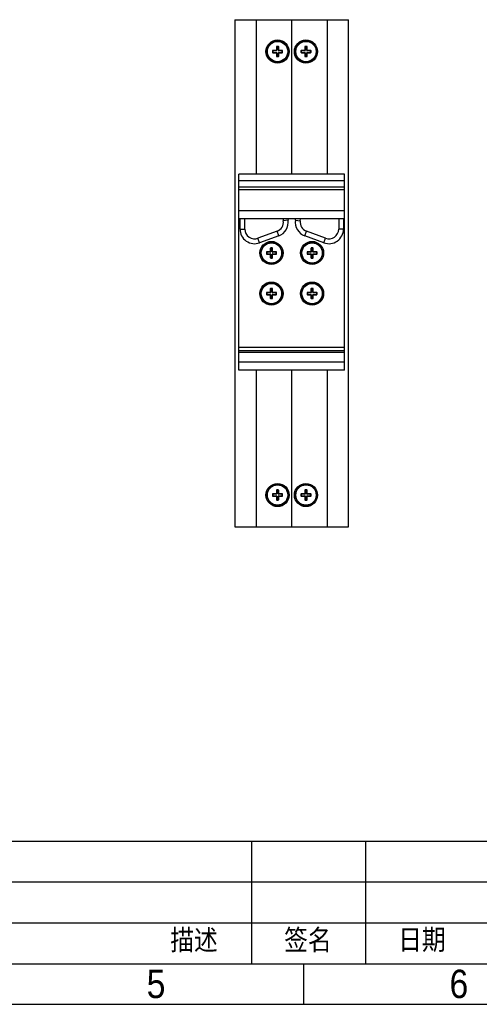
# Model space of a CAD drawing. Header units: millimetres. Extents: x 0 to 594, y 0 to 420.
# Tile 2 of 6: x 301 to 414, y 0 to 243. Entities that reach past the tile are written whole.
import ezdxf

# ---------------------------------------------------------------- set-up
doc = ezdxf.new("R2010")
doc.units = ezdxf.units.MM
doc.header["$LTSCALE"] = 0.01
doc.layers.get('0').update_dxf_attribs({"linetype": 'CONTINUOUS'})
doc.layers.add('_2730', color=7, linetype='CONTINUOUS')
doc.styles.get("Standard").update_dxf_attribs({"font": 'arial.ttf', "width": 0.85})

msp = doc.modelspace()

# ---------------------------------------------------------------- linework, layer by layer
at = {"color": 7, "linetype": 'Continuous'}
for p, q in [((354.285, 242.672), (354.285, 117.672)), ((354.285, 242.672), (382.285, 242.672)), ((359.485, 242.672), (359.485, 204.572)), ((368.235, 242.672), (368.235, 204.572)), ((368.335, 204.572), (368.335, 242.672)), ((377.085, 204.572), (377.085, 242.672)), ((382.285, 117.672), (382.285, 242.672)), ((368.235, 240.172), (368.335, 240.172)), ((368.235, 239.829), (368.335, 239.829)), ((368.235, 239.672), (368.335, 239.672)), ((364.497, 235.96), (364.497, 235.209)), ((364.497, 235.96), (364.585, 235.872)), ((364.585, 235.872), (364.585, 235.121)), ((364.597, 236.059), (364.684, 235.972)), ((364.973, 236.059), (364.597, 236.059)), ((364.885, 235.972), (364.684, 235.972)), ((364.973, 236.059), (364.885, 235.972)), ((365.072, 235.96), (364.985, 235.872)), ((364.985, 235.121), (364.985, 235.872)), ((365.072, 235.209), (365.072, 235.96)), ((371.497, 235.96), (371.497, 235.209)), ((371.497, 235.96), (371.585, 235.872)), ((371.585, 235.872), (371.585, 235.121)), ((371.597, 236.059), (371.684, 235.972)), ((371.973, 236.059), (371.597, 236.059)), ((371.885, 235.972), (371.684, 235.972)), ((371.973, 236.059), (371.885, 235.972)), ((372.072, 235.96), (371.985, 235.872)), ((371.985, 235.121), (371.985, 235.872)), ((372.072, 235.209), (372.072, 235.96)), ((363.547, 235.01), (363.547, 234.634)), ((363.547, 235.01), (363.635, 234.922)), ((363.547, 234.634), (363.635, 234.721)), ((363.635, 234.922), (363.635, 234.721)), ((363.647, 235.109), (363.734, 235.022)), ((364.398, 235.109), (363.647, 235.109)), ((363.647, 234.534), (363.734, 234.622)), ((363.647, 234.534), (364.398, 234.534)), ((364.485, 235.022), (363.734, 235.022)), ((363.734, 234.622), (364.485, 234.622)), ((364.485, 235.022), (364.398, 235.109)), ((364.485, 234.622), (364.398, 234.534)), ((364.585, 235.121), (364.497, 235.209)), ((364.585, 234.522), (364.497, 234.435)), ((364.497, 234.435), (364.497, 233.684)), ((364.497, 233.684), (364.585, 233.771)), ((364.585, 234.522), (364.585, 233.771)), ((364.597, 233.584), (364.684, 233.672)), ((364.597, 233.584), (364.973, 233.584)), ((364.684, 233.672), (364.885, 233.672)), ((364.973, 233.584), (364.885, 233.672)), ((364.985, 235.121), (365.072, 235.209)), ((364.985, 233.771), (364.985, 234.522)), ((364.985, 234.522), (365.072, 234.435)), ((365.072, 233.684), (364.985, 233.771)), ((365.072, 233.684), (365.072, 234.435)), ((365.084, 235.022), (365.172, 235.109)), ((365.835, 235.022), (365.084, 235.022)), ((365.084, 234.622), (365.172, 234.534)), ((365.084, 234.622), (365.835, 234.622)), ((365.923, 235.109), (365.172, 235.109)), ((365.172, 234.534), (365.923, 234.534)), ((365.923, 235.109), (365.835, 235.022)), ((365.923, 234.534), (365.835, 234.622)), ((366.022, 235.01), (365.935, 234.922)), ((365.935, 234.721), (365.935, 234.922)), ((366.022, 234.634), (365.935, 234.721)), ((366.022, 234.634), (366.022, 235.01)), ((370.547, 235.01), (370.547, 234.634)), ((370.547, 235.01), (370.635, 234.922)), ((370.547, 234.634), (370.635, 234.721)), ((370.635, 234.922), (370.635, 234.721)), ((370.647, 235.109), (370.734, 235.022)), ((371.398, 235.109), (370.647, 235.109)), ((370.647, 234.534), (370.734, 234.622)), ((370.647, 234.534), (371.398, 234.534)), ((371.485, 235.022), (370.734, 235.022)), ((370.734, 234.622), (371.485, 234.622)), ((371.485, 235.022), (371.398, 235.109)), ((371.485, 234.622), (371.398, 234.534)), ((371.585, 235.121), (371.497, 235.209)), ((371.585, 234.522), (371.497, 234.435)), ((371.497, 234.435), (371.497, 233.684)), ((371.497, 233.684), (371.585, 233.771)), ((371.585, 234.522), (371.585, 233.771)), ((371.597, 233.584), (371.684, 233.672)), ((371.597, 233.584), (371.973, 233.584)), ((371.684, 233.672), (371.885, 233.672)), ((371.973, 233.584), (371.885, 233.672)), ((371.985, 235.121), (372.072, 235.209)), ((371.985, 233.771), (371.985, 234.522)), ((371.985, 234.522), (372.072, 234.435)), ((372.072, 233.684), (371.985, 233.771)), ((372.072, 233.684), (372.072, 234.435)), ((372.084, 235.022), (372.172, 235.109)), ((372.835, 235.022), (372.084, 235.022)), ((372.084, 234.622), (372.172, 234.534)), ((372.084, 234.622), (372.835, 234.622)), ((372.923, 235.109), (372.172, 235.109)), ((372.172, 234.534), (372.923, 234.534)), ((372.923, 235.109), (372.835, 235.022)), ((372.923, 234.534), (372.835, 234.622)), ((373.022, 235.01), (372.935, 234.922)), ((372.935, 234.721), (372.935, 234.922)), ((373.022, 234.634), (372.935, 234.721)), ((373.022, 234.634), (373.022, 235.01)), ((368.335, 230.172), (368.235, 230.172)), ((368.335, 229.172), (368.235, 229.172)), ((368.235, 209.517), (368.335, 209.517)), ((368.235, 209.319), (368.335, 209.319)), ((368.335, 208.447), (368.235, 208.447)), ((355.285, 156.272), (355.285, 204.572)), ((381.285, 204.572), (355.285, 204.572)), ((381.285, 156.272), (381.285, 204.572)), ((381.285, 202.972), (355.285, 202.972)), ((381.285, 201.372), (355.285, 201.372)), ((381.285, 200.772), (355.285, 200.772)), ((381.285, 195.572), (355.285, 195.572)), ((381.285, 193.572), (355.285, 193.572)), ((355.535, 191.064), (355.535, 193.572)), ((356.735, 191.064), (356.735, 193.572)), ((366.137, 193.572), (366.203, 193.106)), ((367.391, 193.273), (366.203, 193.106)), ((367.349, 193.572), (367.391, 193.273)), ((369.178, 193.273), (369.22, 193.572)), ((369.178, 193.273), (370.366, 193.106)), ((370.366, 193.106), (370.432, 193.572)), ((379.835, 193.572), (379.835, 191.064)), ((381.035, 193.572), (381.035, 191.064)), ((355.535, 191.064), (356.735, 191.064)), ((364.647, 190.517), (359.956, 188.809)), ((365.058, 189.389), (360.366, 187.681)), ((365.058, 189.389), (364.647, 190.517)), ((371.512, 189.389), (371.922, 190.517)), ((376.203, 187.681), (371.512, 189.389)), ((376.614, 188.809), (371.922, 190.517)), ((381.035, 191.064), (379.835, 191.064)), ((360.366, 187.681), (359.956, 188.809)), ((376.203, 187.681), (376.614, 188.809)), ((362.047, 185.36), (362.047, 184.984)), ((362.047, 185.36), (362.135, 185.272)), ((362.047, 184.984), (362.135, 185.071)), ((362.135, 185.272), (362.135, 185.071)), ((362.147, 185.459), (362.234, 185.372)), ((362.898, 185.459), (362.147, 185.459)), ((362.147, 184.884), (362.234, 184.972)), ((362.147, 184.884), (362.898, 184.884)), ((362.985, 185.372), (362.234, 185.372)), ((362.234, 184.972), (362.985, 184.972)), ((362.985, 185.372), (362.898, 185.459)), ((362.985, 184.972), (362.898, 184.884)), ((362.997, 186.31), (362.997, 185.559)), ((362.997, 186.31), (363.085, 186.222)), ((363.085, 185.471), (362.997, 185.559)), ((363.085, 184.872), (362.997, 184.785)), ((362.997, 184.785), (362.997, 184.034)), ((363.085, 186.222), (363.085, 185.471)), ((363.085, 184.872), (363.085, 184.121)), ((363.097, 186.409), (363.184, 186.322)), ((363.473, 186.409), (363.097, 186.409)), ((363.385, 186.322), (363.184, 186.322)), ((363.473, 186.409), (363.385, 186.322)), ((363.572, 186.31), (363.485, 186.222)), ((363.485, 185.471), (363.485, 186.222)), ((363.485, 185.471), (363.572, 185.559)), ((363.485, 184.121), (363.485, 184.872)), ((363.485, 184.872), (363.572, 184.785)), ((363.572, 185.559), (363.572, 186.31)), ((363.572, 184.034), (363.572, 184.785)), ((363.584, 185.372), (363.672, 185.459)), ((364.335, 185.372), (363.584, 185.372)), ((363.584, 184.972), (363.672, 184.884)), ((363.584, 184.972), (364.335, 184.972)), ((364.423, 185.459), (363.672, 185.459)), ((363.672, 184.884), (364.423, 184.884)), ((364.423, 185.459), (364.335, 185.372)), ((364.423, 184.884), (364.335, 184.972)), ((364.522, 185.36), (364.435, 185.272)), ((364.435, 185.071), (364.435, 185.272)), ((364.522, 184.984), (364.435, 185.071)), ((364.522, 184.984), (364.522, 185.36)), ((372.047, 185.36), (372.047, 184.984)), ((372.047, 185.36), (372.135, 185.272)), ((372.047, 184.984), (372.135, 185.071)), ((372.135, 185.272), (372.135, 185.071)), ((372.898, 185.459), (372.147, 185.459)), ((372.147, 185.459), (372.234, 185.372)), ((372.147, 184.884), (372.234, 184.972)), ((372.147, 184.884), (372.898, 184.884)), ((372.985, 185.372), (372.234, 185.372)), ((372.234, 184.972), (372.985, 184.972)), ((372.985, 185.372), (372.898, 185.459)), ((372.985, 184.972), (372.898, 184.884)), ((372.997, 186.31), (372.997, 185.559)), ((372.997, 186.31), (373.085, 186.222)), ((373.085, 185.471), (372.997, 185.559)), ((373.085, 184.872), (372.997, 184.785)), ((372.997, 184.785), (372.997, 184.034)), ((373.085, 186.222), (373.085, 185.471)), ((373.085, 184.872), (373.085, 184.121)), ((373.473, 186.409), (373.097, 186.409)), ((373.097, 186.409), (373.184, 186.322)), ((373.385, 186.322), (373.184, 186.322)), ((373.473, 186.409), (373.385, 186.322)), ((373.572, 186.31), (373.485, 186.222)), ((373.485, 185.471), (373.485, 186.222)), ((373.485, 185.471), (373.572, 185.559)), ((373.485, 184.121), (373.485, 184.872)), ((373.485, 184.872), (373.572, 184.785)), ((373.572, 185.559), (373.572, 186.31)), ((373.572, 184.034), (373.572, 184.785)), ((373.584, 185.372), (373.672, 185.459)), ((374.335, 185.372), (373.584, 185.372)), ((373.584, 184.972), (374.335, 184.972)), ((373.584, 184.972), (373.672, 184.884)), ((374.423, 185.459), (373.672, 185.459)), ((373.672, 184.884), (374.423, 184.884)), ((374.423, 185.459), (374.335, 185.372)), ((374.423, 184.884), (374.335, 184.972)), ((374.522, 185.36), (374.435, 185.272)), ((374.435, 185.071), (374.435, 185.272)), ((374.522, 184.984), (374.435, 185.071)), ((374.522, 184.984), (374.522, 185.36)), ((362.997, 184.034), (363.085, 184.121)), ((363.097, 183.934), (363.184, 184.022)), ((363.097, 183.934), (363.473, 183.934)), ((363.184, 184.022), (363.385, 184.022)), ((363.473, 183.934), (363.385, 184.022)), ((363.572, 184.034), (363.485, 184.121)), ((372.997, 184.034), (373.085, 184.121)), ((373.097, 183.934), (373.184, 184.022)), ((373.097, 183.934), (373.473, 183.934)), ((373.184, 184.022), (373.385, 184.022)), ((373.473, 183.934), (373.385, 184.022)), ((373.572, 184.034), (373.485, 184.121)), ((362.047, 175.36), (362.047, 174.984)), ((362.047, 175.36), (362.135, 175.272)), ((362.047, 174.984), (362.135, 175.071)), ((362.135, 175.272), (362.135, 175.071)), ((362.898, 175.459), (362.147, 175.459)), ((362.147, 175.459), (362.234, 175.372)), ((362.147, 174.884), (362.234, 174.972)), ((362.147, 174.884), (362.898, 174.884)), ((362.985, 175.372), (362.234, 175.372)), ((362.234, 174.972), (362.985, 174.972)), ((362.985, 175.372), (362.898, 175.459)), ((362.985, 174.972), (362.898, 174.884)), ((362.997, 176.31), (362.997, 175.559)), ((362.997, 176.31), (363.085, 176.222)), ((363.085, 175.471), (362.997, 175.559)), ((363.085, 174.872), (362.997, 174.785)), ((362.997, 174.785), (362.997, 174.034)), ((363.085, 176.222), (363.085, 175.471)), ((363.085, 174.872), (363.085, 174.121)), ((363.473, 176.409), (363.097, 176.409)), ((363.097, 176.409), (363.184, 176.322)), ((363.385, 176.322), (363.184, 176.322)), ((363.473, 176.409), (363.385, 176.322)), ((363.572, 176.31), (363.485, 176.222)), ((363.485, 175.471), (363.485, 176.222)), ((363.485, 175.471), (363.572, 175.559)), ((363.485, 174.121), (363.485, 174.872)), ((363.485, 174.872), (363.572, 174.785)), ((363.572, 175.559), (363.572, 176.31)), ((363.572, 174.034), (363.572, 174.785)), ((363.584, 175.372), (363.672, 175.459)), ((364.335, 175.372), (363.584, 175.372)), ((363.584, 174.972), (364.335, 174.972)), ((363.584, 174.972), (363.672, 174.884)), ((364.423, 175.459), (363.672, 175.459)), ((363.672, 174.884), (364.423, 174.884)), ((364.423, 175.459), (364.335, 175.372)), ((364.423, 174.884), (364.335, 174.972)), ((364.522, 175.36), (364.435, 175.272)), ((364.435, 175.071), (364.435, 175.272)), ((364.522, 174.984), (364.435, 175.071)), ((364.522, 174.984), (364.522, 175.36)), ((372.047, 175.36), (372.135, 175.272)), ((372.047, 175.36), (372.047, 174.984)), ((372.047, 174.984), (372.135, 175.071)), ((372.135, 175.272), (372.135, 175.071)), ((372.898, 175.459), (372.147, 175.459)), ((372.147, 175.459), (372.234, 175.372)), ((372.147, 174.884), (372.234, 174.972)), ((372.147, 174.884), (372.898, 174.884)), ((372.985, 175.372), (372.234, 175.372)), ((372.234, 174.972), (372.985, 174.972)), ((372.985, 175.372), (372.898, 175.459)), ((372.985, 174.972), (372.898, 174.884)), ((372.997, 176.31), (372.997, 175.559)), ((372.997, 176.31), (373.085, 176.222)), ((373.085, 175.471), (372.997, 175.559)), ((373.085, 174.872), (372.997, 174.785)), ((372.997, 174.785), (372.997, 174.034)), ((373.085, 176.222), (373.085, 175.471)), ((373.085, 174.872), (373.085, 174.121)), ((373.473, 176.409), (373.097, 176.409)), ((373.097, 176.409), (373.184, 176.322)), ((373.385, 176.322), (373.184, 176.322)), ((373.473, 176.409), (373.385, 176.322)), ((373.572, 176.31), (373.485, 176.222)), ((373.485, 175.471), (373.485, 176.222)), ((373.485, 175.471), (373.572, 175.559)), ((373.485, 174.872), (373.572, 174.785)), ((373.485, 174.121), (373.485, 174.872)), ((373.572, 175.559), (373.572, 176.31)), ((373.572, 174.034), (373.572, 174.785)), ((373.584, 175.372), (373.672, 175.459)), ((374.335, 175.372), (373.584, 175.372)), ((373.584, 174.972), (374.335, 174.972)), ((373.584, 174.972), (373.672, 174.884)), ((374.423, 175.459), (373.672, 175.459)), ((373.672, 174.884), (374.423, 174.884)), ((374.423, 175.459), (374.335, 175.372)), ((374.423, 174.884), (374.335, 174.972)), ((374.522, 175.36), (374.435, 175.272)), ((374.435, 175.071), (374.435, 175.272)), ((374.522, 174.984), (374.435, 175.071)), ((374.522, 174.984), (374.522, 175.36)), ((362.997, 174.034), (363.085, 174.121)), ((363.097, 173.934), (363.184, 174.022)), ((363.097, 173.934), (363.473, 173.934)), ((363.184, 174.022), (363.385, 174.022)), ((363.473, 173.934), (363.385, 174.022)), ((363.572, 174.034), (363.485, 174.121)), ((372.997, 174.034), (373.085, 174.121)), ((373.097, 173.934), (373.184, 174.022)), ((373.097, 173.934), (373.473, 173.934)), ((373.184, 174.022), (373.385, 174.022)), ((373.473, 173.934), (373.385, 174.022)), ((373.572, 174.034), (373.485, 174.121)), ((381.285, 161.859), (355.285, 161.859)), ((381.285, 161.059), (355.285, 161.059)), ((381.285, 160.663), (355.285, 160.663)), ((381.285, 158.272), (355.285, 158.272)), ((381.285, 156.272), (355.285, 156.272)), ((359.485, 156.272), (359.485, 117.672)), ((368.235, 156.272), (368.235, 117.672)), ((368.335, 117.672), (368.335, 156.272)), ((377.085, 117.672), (377.085, 156.272)), ((368.335, 137.597), (368.235, 137.597)), ((368.235, 136.725), (368.335, 136.725)), ((368.235, 136.527), (368.335, 136.527)), ((368.235, 131.172), (368.335, 131.172)), ((368.235, 130.172), (368.335, 130.172)), ((364.497, 126.66), (364.585, 126.572)), ((364.497, 126.66), (364.497, 125.909)), ((364.585, 126.572), (364.585, 125.821)), ((364.973, 126.759), (364.597, 126.759)), ((364.597, 126.759), (364.684, 126.672)), ((364.885, 126.672), (364.684, 126.672)), ((364.973, 126.759), (364.885, 126.672)), ((365.072, 126.66), (364.985, 126.572)), ((364.985, 125.821), (364.985, 126.572)), ((365.072, 125.909), (365.072, 126.66)), ((371.497, 126.66), (371.585, 126.572)), ((371.497, 126.66), (371.497, 125.909)), ((371.585, 126.572), (371.585, 125.821)), ((371.973, 126.759), (371.597, 126.759)), ((371.597, 126.759), (371.684, 126.672)), ((371.885, 126.672), (371.684, 126.672)), ((371.973, 126.759), (371.885, 126.672)), ((372.072, 126.66), (371.985, 126.572)), ((371.985, 125.821), (371.985, 126.572)), ((372.072, 125.909), (372.072, 126.66)), ((363.547, 125.71), (363.635, 125.622)), ((363.547, 125.71), (363.547, 125.334)), ((363.547, 125.334), (363.635, 125.421)), ((363.635, 125.622), (363.635, 125.421)), ((364.398, 125.809), (363.647, 125.809)), ((363.647, 125.809), (363.734, 125.722)), ((363.647, 125.234), (363.734, 125.322)), ((363.647, 125.234), (364.398, 125.234)), ((364.485, 125.722), (363.734, 125.722)), ((363.734, 125.322), (364.485, 125.322)), ((364.485, 125.722), (364.398, 125.809)), ((364.485, 125.322), (364.398, 125.234)), ((364.585, 125.821), (364.497, 125.909)), ((364.585, 125.222), (364.497, 125.135)), ((364.497, 125.135), (364.497, 124.384)), ((364.497, 124.384), (364.585, 124.471)), ((364.585, 125.222), (364.585, 124.471)), ((364.597, 124.284), (364.684, 124.372)), ((364.597, 124.284), (364.973, 124.284)), ((364.684, 124.372), (364.885, 124.372)), ((364.973, 124.284), (364.885, 124.372)), ((364.985, 125.821), (365.072, 125.909)), ((364.985, 125.222), (365.072, 125.135)), ((364.985, 124.471), (364.985, 125.222)), ((365.072, 124.384), (364.985, 124.471)), ((365.072, 124.384), (365.072, 125.135)), ((365.084, 125.722), (365.172, 125.809)), ((365.835, 125.722), (365.084, 125.722)), ((365.084, 125.322), (365.835, 125.322)), ((365.084, 125.322), (365.172, 125.234)), ((365.923, 125.809), (365.172, 125.809)), ((365.172, 125.234), (365.923, 125.234)), ((365.923, 125.809), (365.835, 125.722)), ((365.923, 125.234), (365.835, 125.322)), ((366.022, 125.71), (365.935, 125.622)), ((365.935, 125.421), (365.935, 125.622)), ((366.022, 125.334), (365.935, 125.421)), ((366.022, 125.334), (366.022, 125.71)), ((370.547, 125.71), (370.635, 125.622)), ((370.547, 125.71), (370.547, 125.334)), ((370.547, 125.334), (370.635, 125.421)), ((370.635, 125.622), (370.635, 125.421)), ((371.398, 125.809), (370.647, 125.809)), ((370.647, 125.809), (370.734, 125.722)), ((370.647, 125.234), (370.734, 125.322)), ((370.647, 125.234), (371.398, 125.234)), ((371.485, 125.722), (370.734, 125.722)), ((370.734, 125.322), (371.485, 125.322)), ((371.485, 125.722), (371.398, 125.809)), ((371.485, 125.322), (371.398, 125.234)), ((371.585, 125.821), (371.497, 125.909)), ((371.585, 125.222), (371.497, 125.135)), ((371.497, 125.135), (371.497, 124.384)), ((371.497, 124.384), (371.585, 124.471)), ((371.585, 125.222), (371.585, 124.471)), ((371.597, 124.284), (371.684, 124.372)), ((371.597, 124.284), (371.973, 124.284)), ((371.684, 124.372), (371.885, 124.372)), ((371.973, 124.284), (371.885, 124.372)), ((371.985, 125.821), (372.072, 125.909)), ((371.985, 125.222), (372.072, 125.135)), ((371.985, 124.471), (371.985, 125.222)), ((372.072, 124.384), (371.985, 124.471)), ((372.072, 124.384), (372.072, 125.135)), ((372.084, 125.722), (372.172, 125.809)), ((372.835, 125.722), (372.084, 125.722)), ((372.084, 125.322), (372.835, 125.322)), ((372.084, 125.322), (372.172, 125.234)), ((372.923, 125.809), (372.172, 125.809)), ((372.172, 125.234), (372.923, 125.234)), ((372.923, 125.809), (372.835, 125.722)), ((372.923, 125.234), (372.835, 125.322)), ((373.022, 125.71), (372.935, 125.622)), ((372.935, 125.421), (372.935, 125.622)), ((373.022, 125.334), (372.935, 125.421)), ((373.022, 125.334), (373.022, 125.71)), ((368.235, 122.872), (368.335, 122.872)), ((368.235, 122.672), (368.335, 122.672)), ((368.235, 120.672), (368.335, 120.672)), ((368.235, 120.515), (368.335, 120.515)), ((368.335, 120.172), (368.235, 120.172)), ((354.285, 117.672), (382.285, 117.672))]:
    msp.add_line(p, q, dxfattribs=at)
for p, q in [((182.178, 40.24), (416.922, 40.24)), ((358.342, 40.24), (358.342, 9.944)), ((386.44, 40.24), (386.44, 10)), ((386.44, 40.24), (386.44, 10)), ((182.178, 30.16), (416.922, 30.16)), ((182.178, 20.08), (416.922, 20.08)), ((10, 10), (584, 10)), ((249.149, 10), (444.768, 10)), ((305.538, 10), (584, 10)), ((371.25, 0), (371.25, 10)), ((0, 0), (594, 0))]:
    msp.add_line(p, q)
for centre, radius in [((364.785, 234.822), 2.85), ((364.785, 234.822), 2.609), ((364.785, 234.822), 2.509), ((371.785, 234.822), 2.85), ((371.785, 234.822), 2.609), ((371.785, 234.822), 2.509), ((363.285, 185.172), 2.85), ((363.285, 185.172), 2.609), ((363.285, 185.172), 2.509), ((373.285, 185.172), 2.85), ((373.285, 185.172), 2.609), ((373.285, 185.172), 2.509), ((363.285, 175.172), 2.85), ((363.285, 175.172), 2.609), ((363.285, 175.172), 2.509), ((373.285, 175.172), 2.85), ((373.285, 175.172), 2.609), ((373.285, 175.172), 2.509), ((364.785, 125.522), 2.85), ((364.785, 125.522), 2.609), ((364.785, 125.522), 2.509), ((371.785, 125.522), 2.85), ((371.785, 125.522), 2.609), ((371.785, 125.522), 2.509)]:
    msp.add_circle(centre, radius, dxfattribs=at)
for centre, radius, start, end in [((368.285, 238.172), 1.5, 268.08068, 271.91924), ((368.285, 238.172), 1.657, 268.26343, 271.73657), ((363.826, 192.772), 2.4, 290, 8), ((363.826, 192.772), 3.6, 290, 8), ((372.743, 192.772), 3.6, 172, 250), ((372.743, 192.772), 2.4, 172, 250), ((359.135, 191.064), 3.6, 180, 290), ((359.135, 191.064), 2.4, 180, 290), ((377.435, 191.064), 3.6, 250, 0), ((377.435, 191.064), 2.4, 250, 0), ((368.285, 122.172), 1.657, 88.26343, 91.73657), ((368.285, 122.172), 1.5, 88.08072, 91.91928)]:
    msp.add_arc(centre, radius, start, end, dxfattribs=at)
for centre, major_axis, start_param, end_param in [((364.598, 235.959), (0.0712, -0.0712), 2.3599926, 3.9231927), ((364.685, 235.871), (0.0712, -0.0712), 2.3599926, 3.9231927), ((364.884, 235.871), (-0.0712, -0.0712), 2.3599926, 3.9231927), ((364.972, 235.959), (0.0712, 0.0712), -0.7816001, 0.7816001), ((371.598, 235.959), (0.0712, -0.0712), 2.3599926, 3.9231927), ((371.685, 235.871), (0.0712, -0.0712), 2.3599926, 3.9231927), ((371.884, 235.871), (-0.0712, -0.0712), 2.3599926, 3.9231927), ((371.972, 235.959), (0.0712, 0.0712), -0.7816001, 0.7816001), ((363.648, 235.009), (0.0712, -0.0712), 2.3599926, 3.9231927), ((363.648, 234.635), (0.0712, 0.0712), -3.9231927, -2.3599926), ((363.735, 234.921), (0.0712, -0.0712), 2.3599926, 3.9231927), ((363.735, 234.722), (0.0712, 0.0712), 2.3599926, 3.9231927), ((364.397, 235.21), (0.0712, -0.0712), -0.7816001, 0.7816001), ((364.397, 234.434), (0.0712, 0.0712), -0.7816001, 0.7816001), ((364.484, 235.122), (0.0712, -0.0712), -0.7816001, 0.7816001), ((364.484, 234.521), (0.0712, 0.0712), -0.7816001, 0.7816001), ((364.598, 233.685), (0.0712, 0.0712), -3.9231927, -2.3599926), ((364.685, 233.772), (0.0712, 0.0712), 2.3599926, 3.9231927), ((364.884, 233.772), (-0.0712, 0.0712), 2.3599926, 3.9231927), ((364.972, 233.685), (0.0712, -0.0712), -0.7816001, 0.7816001), ((365.085, 235.122), (0.0712, 0.0712), -3.9231927, -2.3599926), ((365.085, 234.521), (0.0712, -0.0712), 2.3599926, 3.9231927), ((365.173, 235.21), (-0.0712, -0.0712), -0.7816001, 0.7816001), ((365.173, 234.434), (-0.0712, 0.0712), -0.7816001, 0.7816001), ((365.834, 234.921), (-0.0712, -0.0712), 2.3599926, 3.9231927), ((365.834, 234.722), (-0.0712, 0.0712), 2.3599926, 3.9231927), ((365.922, 235.009), (0.0712, 0.0712), -0.7816001, 0.7816001), ((365.922, 234.635), (0.0712, -0.0712), -0.7816001, 0.7816001), ((370.648, 235.009), (0.0712, -0.0712), 2.3599926, 3.9231927), ((370.648, 234.635), (0.0712, 0.0712), -3.9231927, -2.3599926), ((370.735, 234.921), (0.0712, -0.0712), 2.3599926, 3.9231927), ((370.735, 234.722), (0.0712, 0.0712), 2.3599926, 3.9231927), ((371.397, 235.21), (0.0712, -0.0712), -0.7816001, 0.7816001), ((371.397, 234.434), (0.0712, 0.0712), -0.7816001, 0.7816001), ((371.484, 235.122), (0.0712, -0.0712), -0.7816001, 0.7816001), ((371.484, 234.521), (0.0712, 0.0712), -0.7816001, 0.7816001), ((371.598, 233.685), (0.0712, 0.0712), -3.9231927, -2.3599926), ((371.685, 233.772), (0.0712, 0.0712), 2.3599926, 3.9231927), ((371.884, 233.772), (-0.0712, 0.0712), 2.3599926, 3.9231927), ((371.972, 233.685), (0.0712, -0.0712), -0.7816001, 0.7816001), ((372.085, 235.122), (0.0712, 0.0712), -3.9231927, -2.3599926), ((372.085, 234.521), (0.0712, -0.0712), 2.3599926, 3.9231927), ((372.173, 235.21), (-0.0712, -0.0712), -0.7816001, 0.7816001), ((372.173, 234.434), (-0.0712, 0.0712), -0.7816001, 0.7816001), ((372.834, 234.921), (-0.0712, -0.0712), 2.3599926, 3.9231927), ((372.834, 234.722), (-0.0712, 0.0712), 2.3599926, 3.9231927), ((372.922, 235.009), (0.0712, 0.0712), -0.7816001, 0.7816001), ((372.922, 234.635), (0.0712, -0.0712), -0.7816001, 0.7816001), ((362.148, 185.359), (0.0712, -0.0712), 2.3599926, 3.9231927), ((362.148, 184.985), (0.0712, 0.0712), -3.9231927, -2.3599926), ((362.235, 185.271), (0.0712, -0.0712), 2.3599926, 3.9231927), ((362.235, 185.072), (0.0712, 0.0712), 2.3599926, 3.9231927), ((362.897, 185.56), (0.0712, -0.0712), -0.7816001, 0.7816001), ((362.897, 184.784), (0.0712, 0.0712), -0.7816001, 0.7816001), ((362.984, 185.472), (0.0712, -0.0712), -0.7816001, 0.7816001), ((362.984, 184.871), (0.0712, 0.0712), -0.7816001, 0.7816001), ((363.098, 186.309), (0.0712, -0.0712), 2.3599926, 3.9231927), ((363.185, 186.221), (0.0712, -0.0712), 2.3599926, 3.9231927), ((363.384, 186.221), (-0.0712, -0.0712), 2.3599926, 3.9231927), ((363.472, 186.309), (0.0712, 0.0712), -0.7816001, 0.7816001), ((363.585, 185.472), (0.0712, 0.0712), -3.9231927, -2.3599926), ((363.585, 184.871), (0.0712, -0.0712), 2.3599926, 3.9231927), ((363.673, 185.56), (-0.0712, -0.0712), -0.7816001, 0.7816001), ((363.673, 184.784), (-0.0712, 0.0712), -0.7816001, 0.7816001), ((364.334, 185.271), (-0.0712, -0.0712), 2.3599926, 3.9231927), ((364.334, 185.072), (-0.0712, 0.0712), 2.3599926, 3.9231927), ((364.422, 185.359), (0.0712, 0.0712), -0.7816001, 0.7816001), ((364.422, 184.985), (0.0712, -0.0712), -0.7816001, 0.7816001), ((372.148, 185.359), (0.0712, -0.0712), 2.3599926, 3.9231927), ((372.148, 184.985), (0.0712, 0.0712), -3.9231927, -2.3599926), ((372.235, 185.271), (0.0712, -0.0712), 2.3599926, 3.9231927), ((372.235, 185.072), (0.0712, 0.0712), 2.3599926, 3.9231927), ((372.897, 185.56), (0.0712, -0.0712), -0.7816001, 0.7816001), ((372.897, 184.784), (0.0712, 0.0712), -0.7816001, 0.7816001), ((372.984, 185.472), (0.0712, -0.0712), -0.7816001, 0.7816001), ((372.984, 184.871), (0.0712, 0.0712), -0.7816001, 0.7816001), ((373.098, 186.309), (0.0712, -0.0712), 2.3599926, 3.9231927), ((373.185, 186.221), (0.0712, -0.0712), 2.3599926, 3.9231927), ((373.384, 186.221), (-0.0712, -0.0712), 2.3599926, 3.9231927), ((373.472, 186.309), (0.0712, 0.0712), -0.7816001, 0.7816001), ((373.585, 185.472), (0.0712, 0.0712), -3.9231927, -2.3599926), ((373.585, 184.871), (0.0712, -0.0712), 2.3599926, 3.9231927), ((373.673, 185.56), (-0.0712, -0.0712), -0.7816001, 0.7816001), ((373.673, 184.784), (-0.0712, 0.0712), -0.7816001, 0.7816001), ((374.334, 185.271), (-0.0712, -0.0712), 2.3599926, 3.9231927), ((374.334, 185.072), (-0.0712, 0.0712), 2.3599926, 3.9231927), ((374.422, 185.359), (0.0712, 0.0712), -0.7816001, 0.7816001), ((374.422, 184.985), (0.0712, -0.0712), -0.7816001, 0.7816001), ((363.098, 184.035), (0.0712, 0.0712), -3.9231927, -2.3599926), ((363.185, 184.122), (0.0712, 0.0712), 2.3599926, 3.9231927), ((363.384, 184.122), (-0.0712, 0.0712), 2.3599926, 3.9231927), ((363.472, 184.035), (0.0712, -0.0712), -0.7816001, 0.7816001), ((373.098, 184.035), (0.0712, 0.0712), -3.9231927, -2.3599926), ((373.185, 184.122), (0.0712, 0.0712), 2.3599926, 3.9231927), ((373.384, 184.122), (-0.0712, 0.0712), 2.3599926, 3.9231927), ((373.472, 184.035), (0.0712, -0.0712), -0.7816001, 0.7816001), ((362.148, 175.359), (0.0712, -0.0712), 2.3599926, 3.9231927), ((362.148, 174.985), (0.0712, 0.0712), -3.9231927, -2.3599926), ((362.235, 175.271), (0.0712, -0.0712), 2.3599926, 3.9231927), ((362.235, 175.072), (0.0712, 0.0712), 2.3599926, 3.9231927), ((362.897, 175.56), (0.0712, -0.0712), -0.7816001, 0.7816001), ((362.897, 174.784), (0.0712, 0.0712), -0.7816001, 0.7816001), ((362.984, 175.472), (0.0712, -0.0712), -0.7816001, 0.7816001), ((362.984, 174.871), (0.0712, 0.0712), -0.7816001, 0.7816001), ((363.098, 176.309), (0.0712, -0.0712), 2.3599926, 3.9231927), ((363.185, 176.221), (0.0712, -0.0712), 2.3599926, 3.9231927), ((363.384, 176.221), (-0.0712, -0.0712), 2.3599926, 3.9231927), ((363.472, 176.309), (0.0712, 0.0712), -0.7816001, 0.7816001), ((363.585, 175.472), (0.0712, 0.0712), -3.9231927, -2.3599926), ((363.585, 174.871), (0.0712, -0.0712), 2.3599926, 3.9231927), ((363.673, 175.56), (-0.0712, -0.0712), -0.7816001, 0.7816001), ((363.673, 174.784), (-0.0712, 0.0712), -0.7816001, 0.7816001), ((364.334, 175.271), (-0.0712, -0.0712), 2.3599926, 3.9231927), ((364.334, 175.072), (-0.0712, 0.0712), 2.3599926, 3.9231927), ((364.422, 175.359), (0.0712, 0.0712), -0.7816001, 0.7816001), ((364.422, 174.985), (0.0712, -0.0712), -0.7816001, 0.7816001), ((372.148, 175.359), (0.0712, -0.0712), 2.3599926, 3.9231927), ((372.148, 174.985), (0.0712, 0.0712), -3.9231927, -2.3599926), ((372.235, 175.271), (0.0712, -0.0712), 2.3599926, 3.9231927), ((372.235, 175.072), (0.0712, 0.0712), 2.3599926, 3.9231927), ((372.897, 175.56), (0.0712, -0.0712), -0.7816001, 0.7816001), ((372.897, 174.784), (0.0712, 0.0712), -0.7816001, 0.7816001), ((372.984, 175.472), (0.0712, -0.0712), -0.7816001, 0.7816001), ((372.984, 174.871), (0.0712, 0.0712), -0.7816001, 0.7816001), ((373.098, 176.309), (0.0712, -0.0712), 2.3599926, 3.9231927), ((373.185, 176.221), (0.0712, -0.0712), 2.3599926, 3.9231927), ((373.384, 176.221), (-0.0712, -0.0712), 2.3599926, 3.9231927), ((373.472, 176.309), (0.0712, 0.0712), -0.7816001, 0.7816001), ((373.585, 175.472), (0.0712, 0.0712), -3.9231927, -2.3599926), ((373.585, 174.871), (0.0712, -0.0712), 2.3599926, 3.9231927), ((373.673, 175.56), (-0.0712, -0.0712), -0.7816001, 0.7816001), ((373.673, 174.784), (-0.0712, 0.0712), -0.7816001, 0.7816001), ((374.334, 175.271), (-0.0712, -0.0712), 2.3599926, 3.9231927), ((374.334, 175.072), (-0.0712, 0.0712), 2.3599926, 3.9231927), ((374.422, 175.359), (0.0712, 0.0712), -0.7816001, 0.7816001), ((374.422, 174.985), (0.0712, -0.0712), -0.7816001, 0.7816001), ((363.098, 174.035), (0.0712, 0.0712), -3.9231927, -2.3599926), ((363.185, 174.122), (0.0712, 0.0712), 2.3599926, 3.9231927), ((363.384, 174.122), (-0.0712, 0.0712), 2.3599926, 3.9231927), ((363.472, 174.035), (0.0712, -0.0712), -0.7816001, 0.7816001), ((373.098, 174.035), (0.0712, 0.0712), -3.9231927, -2.3599926), ((373.185, 174.122), (0.0712, 0.0712), 2.3599926, 3.9231927), ((373.384, 174.122), (-0.0712, 0.0712), 2.3599926, 3.9231927), ((373.472, 174.035), (0.0712, -0.0712), -0.7816001, 0.7816001), ((364.598, 126.659), (0.0712, -0.0712), 2.3599926, 3.9231927), ((364.685, 126.571), (0.0712, -0.0712), 2.3599926, 3.9231927), ((364.884, 126.571), (-0.0712, -0.0712), 2.3599926, 3.9231927), ((364.972, 126.659), (0.0712, 0.0712), -0.7816001, 0.7816001), ((371.598, 126.659), (0.0712, -0.0712), 2.3599926, 3.9231927), ((371.685, 126.571), (0.0712, -0.0712), 2.3599926, 3.9231927), ((371.884, 126.571), (-0.0712, -0.0712), 2.3599926, 3.9231927), ((371.972, 126.659), (0.0712, 0.0712), -0.7816001, 0.7816001), ((363.648, 125.709), (0.0712, -0.0712), 2.3599926, 3.9231927), ((363.648, 125.335), (0.0712, 0.0712), -3.9231927, -2.3599926), ((363.735, 125.621), (0.0712, -0.0712), 2.3599926, 3.9231927), ((363.735, 125.422), (0.0712, 0.0712), 2.3599926, 3.9231927), ((364.397, 125.91), (0.0712, -0.0712), -0.7816001, 0.7816001), ((364.397, 125.134), (0.0712, 0.0712), -0.7816001, 0.7816001), ((364.484, 125.822), (0.0712, -0.0712), -0.7816001, 0.7816001), ((364.484, 125.221), (0.0712, 0.0712), -0.7816001, 0.7816001), ((364.598, 124.385), (0.0712, 0.0712), -3.9231927, -2.3599926), ((364.685, 124.472), (0.0712, 0.0712), 2.3599926, 3.9231927), ((364.884, 124.472), (-0.0712, 0.0712), 2.3599926, 3.9231927), ((364.972, 124.385), (0.0712, -0.0712), -0.7816001, 0.7816001), ((365.085, 125.822), (0.0712, 0.0712), -3.9231927, -2.3599926), ((365.085, 125.221), (0.0712, -0.0712), 2.3599926, 3.9231927), ((365.173, 125.91), (-0.0712, -0.0712), -0.7816001, 0.7816001), ((365.173, 125.134), (-0.0712, 0.0712), -0.7816001, 0.7816001), ((365.834, 125.621), (-0.0712, -0.0712), 2.3599926, 3.9231927), ((365.834, 125.422), (-0.0712, 0.0712), 2.3599926, 3.9231927), ((365.922, 125.709), (0.0712, 0.0712), -0.7816001, 0.7816001), ((365.922, 125.335), (0.0712, -0.0712), -0.7816001, 0.7816001), ((370.648, 125.709), (0.0712, -0.0712), 2.3599926, 3.9231927), ((370.648, 125.335), (0.0712, 0.0712), -3.9231927, -2.3599926), ((370.735, 125.621), (0.0712, -0.0712), 2.3599926, 3.9231927), ((370.735, 125.422), (0.0712, 0.0712), 2.3599926, 3.9231927), ((371.397, 125.91), (0.0712, -0.0712), -0.7816001, 0.7816001), ((371.397, 125.134), (0.0712, 0.0712), -0.7816001, 0.7816001), ((371.484, 125.822), (0.0712, -0.0712), -0.7816001, 0.7816001), ((371.484, 125.221), (0.0712, 0.0712), -0.7816001, 0.7816001), ((371.598, 124.385), (0.0712, 0.0712), -3.9231927, -2.3599926), ((371.685, 124.472), (0.0712, 0.0712), 2.3599926, 3.9231927), ((371.884, 124.472), (-0.0712, 0.0712), 2.3599926, 3.9231927), ((371.972, 124.385), (0.0712, -0.0712), -0.7816001, 0.7816001), ((372.085, 125.822), (0.0712, 0.0712), -3.9231927, -2.3599926), ((372.085, 125.221), (0.0712, -0.0712), 2.3599926, 3.9231927), ((372.173, 125.91), (-0.0712, -0.0712), -0.7816001, 0.7816001), ((372.173, 125.134), (-0.0712, 0.0712), -0.7816001, 0.7816001), ((372.834, 125.621), (-0.0712, -0.0712), 2.3599926, 3.9231927), ((372.834, 125.422), (-0.0712, 0.0712), 2.3599926, 3.9231927), ((372.922, 125.709), (0.0712, 0.0712), -0.7816001, 0.7816001), ((372.922, 125.335), (0.0712, -0.0712), -0.7816001, 0.7816001)]:
    msp.add_ellipse(centre, major_axis=major_axis, ratio=0.9924325, start_param=start_param, end_param=end_param, dxfattribs=at)
at = {"layer": '_2730', "color": 7, "linetype": 'Continuous'}
for p, q in [((368.235, 223.822), (368.335, 223.822)), ((368.335, 221.522), (368.235, 221.522)), ((368.335, 220.722), (368.235, 220.722)), ((368.235, 218.822), (368.335, 218.822)), ((368.335, 216.522), (368.235, 216.522)), ((368.335, 215.722), (368.235, 215.722))]:
    msp.add_line(p, q, dxfattribs=at)

# ---------------------------------------------------------------- texts
at = {"line_spacing_factor": 0.9}
for s, insert, char_height, width, attachment_point in [('{\\f宋体|b0|i0|c0|p2;描述}', (344.197, 18.372), 5.04, 42.84, 2), ('{\\f宋体|b0|i0|c134|p2;签\\f宋体|b0|i0|c0|p2;名}', (372.245, 18.42), 5.04, 21.42, 2), ('{\\f宋体|b0|i0|c0|p2;日期}', (400.343, 18.485), 5.04, 21.42, 2), ('5', (332.545, 8.534), 7, 5.95, 1), ('6', (407.136, 8.534), 7, 5.95, 1)]:
    msp.add_mtext(s, dxfattribs=dict(at, insert=insert, char_height=char_height, width=width, attachment_point=attachment_point))

doc.saveas('drawing.dxf')
